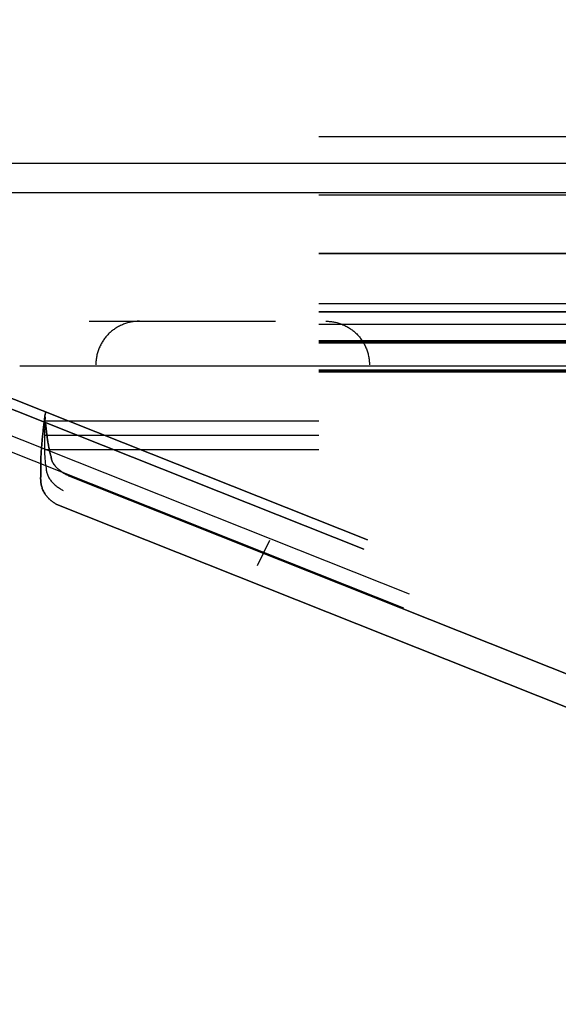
# Model space of a CAD drawing. Header units: millimetres. Extents: x -1030 to 192, y -442 to 180.
# Tile 148 of 256: x 27 to 52, y -379 to -333. Entities that reach past the tile are written whole.
import ezdxf

# ---------------------------------------------------------------- set-up
doc = ezdxf.new("R2010")
doc.units = ezdxf.units.MM
doc.header["$MEASUREMENT"] = 0
doc.layers.add('OVIDIO 120x60x72h', color=7, linetype='Continuous')

msp = doc.modelspace()

# ---------------------------------------------------------------- linework, layer by layer
at = {"layer": 'OVIDIO 120x60x72h', "extrusion": (0, 0.894427, -0.447214)}
for points in [[(-52.216, 511.059), (-51.972, 511.056), (-51.725, 511.048), (-51.477, 511.034), (-51.227, 511.014), (-50.976, 510.989), (-50.723, 510.957), (-50.469, 510.919), (-50.214, 510.875), (-49.959, 510.825), (-49.702, 510.768), (-49.446, 510.704), (-49.189, 510.634), (-48.933, 510.557), (-48.677, 510.474), (-48.421, 510.383), (-48.167, 510.286), (-47.914, 510.182), (-47.662, 510.072), (-47.412, 509.954), (-47.164, 509.83), (-46.918, 509.699), (-46.675, 509.561), (-46.434, 509.417), (-46.197, 509.266), (-45.962, 509.108), (-45.732, 508.944), (-45.505, 508.775), (-45.283, 508.599), (-45.064, 508.417), (-44.851, 508.229), (-44.642, 508.036), (-44.438, 507.837), (-44.239, 507.633), (-44.046, 507.424), (-43.858, 507.21), (-43.676, 506.992), (-43.5, 506.769), (-43.33, 506.543), (-43.166, 506.312), (-43.009, 506.078), (-42.858, 505.841), (-42.714, 505.6), (-42.576, 505.357), (-42.445, 505.111), (-42.32, 504.863), (-42.203, 504.613), (-42.092, 504.361), (-41.988, 504.108), (-41.891, 503.853), (-41.801, 503.598), (-41.717, 503.342), (-41.64, 503.085), (-41.57, 502.829), (-41.507, 502.572), (-41.45, 502.316), (-41.4, 502.06), (-41.355, 501.805), (-41.318, 501.551), (-41.286, 501.298), (-41.26, 501.047), (-41.241, 500.797), (-41.227, 500.549), (-41.219, 500.303), (-41.216, 500.059)], [(-41.216, 500.059), (-41.219, 500.303), (-41.227, 500.549), (-41.241, 500.797), (-41.26, 501.047), (-41.286, 501.298), (-41.318, 501.551), (-41.355, 501.805), (-41.4, 502.06), (-41.45, 502.316), (-41.507, 502.572), (-41.57, 502.829), (-41.64, 503.085), (-41.717, 503.342), (-41.801, 503.598), (-41.891, 503.853), (-41.988, 504.108), (-42.092, 504.361), (-42.203, 504.613), (-42.32, 504.863), (-42.445, 505.111), (-42.576, 505.357), (-42.714, 505.6), (-42.858, 505.841), (-43.009, 506.078), (-43.166, 506.312), (-43.33, 506.543), (-43.5, 506.769), (-43.676, 506.992), (-43.858, 507.21), (-44.046, 507.424), (-44.239, 507.633), (-44.438, 507.837), (-44.642, 508.036), (-44.851, 508.229), (-45.064, 508.417), (-45.283, 508.599), (-45.505, 508.775), (-45.732, 508.944), (-45.962, 509.108), (-46.197, 509.266), (-46.434, 509.417), (-46.675, 509.561), (-46.918, 509.699), (-47.164, 509.83), (-47.412, 509.954), (-47.662, 510.072), (-47.914, 510.182), (-48.167, 510.286), (-48.421, 510.383), (-48.677, 510.474), (-48.933, 510.557), (-49.189, 510.634), (-49.446, 510.704), (-49.702, 510.768), (-49.959, 510.825), (-50.214, 510.875), (-50.469, 510.919), (-50.723, 510.957), (-50.976, 510.989), (-51.227, 511.014), (-51.477, 511.034), (-51.725, 511.048), (-51.972, 511.056), (-52.216, 511.059)], [(-52.216, 511.059), (-51.951, 511.055), (-51.686, 511.046), (-51.42, 511.03), (-51.153, 511.007), (-50.886, 510.978), (-50.619, 510.942), (-50.352, 510.9), (-50.086, 510.85), (-49.82, 510.795), (-49.555, 510.732), (-49.291, 510.663), (-49.029, 510.587), (-48.769, 510.505), (-48.51, 510.416), (-48.254, 510.32), (-48, 510.219), (-47.749, 510.111), (-47.5, 509.997), (-47.255, 509.877), (-47.013, 509.751), (-46.775, 509.619), (-46.54, 509.481), (-46.31, 509.338), (-46.083, 509.19), (-45.861, 509.037), (-45.643, 508.879), (-45.43, 508.716), (-45.221, 508.548), (-45.018, 508.376), (-44.819, 508.2), (-44.626, 508.02), (-44.438, 507.837), (-44.254, 507.649), (-44.074, 507.455), (-43.898, 507.257), (-43.726, 507.053), (-43.559, 506.845), (-43.396, 506.632), (-43.238, 506.414), (-43.084, 506.192), (-42.936, 505.965), (-42.793, 505.734), (-42.656, 505.5), (-42.524, 505.261), (-42.398, 505.019), (-42.278, 504.774), (-42.164, 504.526), (-42.056, 504.274), (-41.954, 504.021), (-41.859, 503.764), (-41.77, 503.506), (-41.688, 503.245), (-41.612, 502.983), (-41.543, 502.72), (-41.48, 502.455), (-41.424, 502.189), (-41.375, 501.923), (-41.332, 501.656), (-41.297, 501.389), (-41.267, 501.122), (-41.245, 500.855), (-41.229, 500.589), (-41.219, 500.323), (-41.216, 500.059)], [(-41.216, 500.059), (-41.219, 500.303), (-41.227, 500.549), (-41.241, 500.797), (-41.26, 501.047), (-41.286, 501.298), (-41.318, 501.551), (-41.355, 501.805), (-41.4, 502.06), (-41.45, 502.316), (-41.507, 502.572), (-41.57, 502.829), (-41.64, 503.085), (-41.717, 503.342), (-41.801, 503.598), (-41.891, 503.853), (-41.988, 504.108), (-42.092, 504.361), (-42.203, 504.613), (-42.32, 504.863), (-42.445, 505.111), (-42.576, 505.357), (-42.714, 505.6), (-42.858, 505.841), (-43.009, 506.078), (-43.166, 506.312), (-43.33, 506.543), (-43.5, 506.769), (-43.676, 506.992), (-43.858, 507.21), (-44.046, 507.424), (-44.239, 507.633), (-44.438, 507.837), (-44.642, 508.036), (-44.851, 508.229), (-45.064, 508.417), (-45.283, 508.599), (-45.505, 508.775), (-45.732, 508.944), (-45.962, 509.108), (-46.197, 509.266), (-46.434, 509.417), (-46.675, 509.561), (-46.918, 509.699), (-47.164, 509.83), (-47.412, 509.954), (-47.662, 510.072), (-47.914, 510.182), (-48.167, 510.286), (-48.421, 510.383), (-48.677, 510.474), (-48.933, 510.557), (-49.189, 510.634), (-49.446, 510.704), (-49.702, 510.768), (-49.959, 510.825), (-50.214, 510.875), (-50.469, 510.919), (-50.723, 510.957), (-50.976, 510.989), (-51.227, 511.014), (-51.477, 511.034), (-51.725, 511.048), (-51.972, 511.056), (-52.216, 511.059)], [(-52.216, 511.059), (-51.972, 511.056), (-51.725, 511.048), (-51.477, 511.034), (-51.227, 511.014), (-50.976, 510.989), (-50.723, 510.957), (-50.469, 510.919), (-50.214, 510.875), (-49.959, 510.825), (-49.702, 510.768), (-49.446, 510.704), (-49.189, 510.634), (-48.933, 510.557), (-48.677, 510.474), (-48.421, 510.383), (-48.167, 510.286), (-47.914, 510.182), (-47.662, 510.072), (-47.412, 509.954), (-47.164, 509.83), (-46.918, 509.699), (-46.675, 509.561), (-46.434, 509.417), (-46.197, 509.266), (-45.962, 509.108), (-45.732, 508.944), (-45.505, 508.775), (-45.283, 508.599), (-45.064, 508.417), (-44.851, 508.229), (-44.642, 508.036), (-44.438, 507.837), (-44.239, 507.633), (-44.046, 507.424), (-43.858, 507.21), (-43.676, 506.992), (-43.5, 506.769), (-43.33, 506.543), (-43.166, 506.312), (-43.009, 506.078), (-42.858, 505.841), (-42.714, 505.6), (-42.576, 505.357), (-42.445, 505.111), (-42.32, 504.863), (-42.203, 504.613), (-42.092, 504.361), (-41.988, 504.108), (-41.891, 503.853), (-41.801, 503.598), (-41.717, 503.342), (-41.64, 503.085), (-41.57, 502.829), (-41.507, 502.572), (-41.45, 502.316), (-41.4, 502.06), (-41.355, 501.805), (-41.318, 501.551), (-41.286, 501.298), (-41.26, 501.047), (-41.241, 500.797), (-41.227, 500.549), (-41.219, 500.303), (-41.216, 500.059)]]:
    msp.add_lwpolyline(points, dxfattribs=at)
at = {"layer": 'OVIDIO 120x60x72h', "extrusion": (1, 0, 0)}
for points in [[(-337.419, 736.488), (-334.736, 735.147)], [(-338.214, 728.19), (-340.898, 729.531)], [(-340.898, 729.531), (-338.214, 728.19)], [(-338.214, 728.19), (-344.028, 716.562)], [(-344.028, 716.562), (-338.214, 728.19)], [(-345.37, 717.233), (-339.556, 728.861)], [(-340.898, 729.531), (-346.711, 717.904)], [(-346.711, 717.904), (-340.898, 729.531)], [(-341.121, 722.376), (-343.805, 723.718)], [(-344.028, 716.562), (-346.711, 717.904)], [(-346.711, 717.904), (-344.028, 716.562)], [(-344.028, 716.562), (-344.069, 716.483), (-344.111, 716.404), (-344.156, 716.326), (-344.203, 716.248), (-344.253, 716.17), (-344.304, 716.093), (-344.358, 716.017), (-344.413, 715.941), (-344.471, 715.866), (-344.532, 715.792), (-344.594, 715.719), (-344.658, 715.647), (-344.725, 715.576), (-344.794, 715.506), (-344.865, 715.438), (-344.938, 715.371), (-345.013, 715.305), (-345.09, 715.241), (-345.169, 715.179), (-345.249, 715.119), (-345.332, 715.06), (-345.416, 715.003), (-345.502, 714.949), (-345.59, 714.896), (-345.679, 714.845), (-345.77, 714.797), (-345.862, 714.751), (-345.956, 714.707), (-346.05, 714.666), (-346.146, 714.627), (-346.243, 714.59), (-346.341, 714.556), (-346.44, 714.525), (-346.539, 714.496), (-346.639, 714.47), (-346.74, 714.446), (-346.841, 714.425), (-346.942, 714.406), (-347.044, 714.391), (-347.145, 714.378), (-347.247, 714.367), (-347.349, 714.359), (-347.45, 714.354), (-347.552, 714.351), (-347.653, 714.351), (-347.753, 714.354), (-347.853, 714.359), (-347.952, 714.366), (-348.051, 714.376), (-348.148, 714.388), (-348.245, 714.402), (-348.341, 714.419), (-348.436, 714.438), (-348.53, 714.459), (-348.622, 714.482), (-348.714, 714.508), (-348.804, 714.535), (-348.893, 714.564), (-348.98, 714.594), (-349.066, 714.627), (-349.15, 714.661), (-349.233, 714.697), (-349.315, 714.734), (-349.395, 714.773)], [(-349.395, 714.773), (-349.315, 714.734), (-349.233, 714.697), (-349.15, 714.661), (-349.066, 714.627), (-348.98, 714.594), (-348.893, 714.564), (-348.804, 714.535), (-348.714, 714.508), (-348.622, 714.482), (-348.53, 714.459), (-348.436, 714.438), (-348.341, 714.419), (-348.245, 714.402), (-348.148, 714.388), (-348.051, 714.376), (-347.952, 714.366), (-347.853, 714.359), (-347.753, 714.354), (-347.653, 714.351), (-347.552, 714.351), (-347.45, 714.354), (-347.349, 714.359), (-347.247, 714.367), (-347.145, 714.378), (-347.044, 714.391), (-346.942, 714.406), (-346.841, 714.425), (-346.74, 714.446), (-346.639, 714.47), (-346.539, 714.496), (-346.44, 714.525), (-346.341, 714.556), (-346.243, 714.59), (-346.146, 714.627), (-346.05, 714.666), (-345.956, 714.707), (-345.862, 714.751), (-345.77, 714.797), (-345.679, 714.845), (-345.59, 714.896), (-345.502, 714.949), (-345.416, 715.003), (-345.332, 715.06), (-345.249, 715.119), (-345.169, 715.179), (-345.09, 715.241), (-345.013, 715.305), (-344.938, 715.371), (-344.865, 715.438), (-344.794, 715.506), (-344.725, 715.576), (-344.658, 715.647), (-344.594, 715.719), (-344.532, 715.792), (-344.471, 715.866), (-344.413, 715.941), (-344.358, 716.017), (-344.304, 716.093), (-344.253, 716.17), (-344.203, 716.248), (-344.156, 716.326), (-344.111, 716.404), (-344.069, 716.483), (-344.028, 716.562)], [(-348.5, 716.562), (-345.402, 715.013)], [(-347.366, 714.358), (-345.817, 717.457)], [(-348.053, 717.457), (-348.033, 717.447), (-348.013, 717.438), (-347.992, 717.429), (-347.971, 717.42), (-347.949, 717.412), (-347.928, 717.404), (-347.905, 717.397), (-347.883, 717.39), (-347.86, 717.384), (-347.837, 717.378), (-347.813, 717.373), (-347.79, 717.368), (-347.766, 717.364), (-347.741, 717.36), (-347.717, 717.357), (-347.692, 717.355), (-347.668, 717.353), (-347.643, 717.352), (-347.617, 717.351), (-347.592, 717.351), (-347.567, 717.352), (-347.542, 717.353), (-347.516, 717.355), (-347.491, 717.358), (-347.465, 717.361), (-347.44, 717.365), (-347.415, 717.369), (-347.389, 717.375), (-347.364, 717.381), (-347.339, 717.387), (-347.314, 717.394), (-347.29, 717.402), (-347.265, 717.411), (-347.241, 717.42), (-347.217, 717.43), (-347.193, 717.44), (-347.17, 717.451), (-347.147, 717.463), (-347.124, 717.475), (-347.102, 717.487), (-347.08, 717.5), (-347.058, 717.514), (-347.037, 717.528), (-347.017, 717.543), (-346.997, 717.558), (-346.977, 717.574), (-346.958, 717.59), (-346.939, 717.606), (-346.921, 717.623), (-346.903, 717.64), (-346.886, 717.657), (-346.869, 717.675), (-346.853, 717.693), (-346.837, 717.711), (-346.822, 717.73), (-346.808, 717.749), (-346.794, 717.767), (-346.78, 717.787), (-346.768, 717.806), (-346.755, 717.825), (-346.743, 717.845), (-346.732, 717.864), (-346.722, 717.884), (-346.711, 717.904)], [(-346.711, 717.904), (-346.722, 717.884), (-346.732, 717.864), (-346.743, 717.845), (-346.755, 717.825), (-346.768, 717.806), (-346.78, 717.787), (-346.794, 717.767), (-346.808, 717.749), (-346.822, 717.73), (-346.837, 717.711), (-346.853, 717.693), (-346.869, 717.675), (-346.886, 717.657), (-346.903, 717.64), (-346.921, 717.623), (-346.939, 717.606), (-346.958, 717.59), (-346.977, 717.574), (-346.997, 717.558), (-347.017, 717.543), (-347.037, 717.528), (-347.058, 717.514), (-347.08, 717.5), (-347.102, 717.487), (-347.124, 717.475), (-347.147, 717.463), (-347.17, 717.451), (-347.193, 717.44), (-347.217, 717.43), (-347.241, 717.42), (-347.265, 717.411), (-347.29, 717.402), (-347.314, 717.394), (-347.339, 717.387), (-347.364, 717.381), (-347.389, 717.375), (-347.415, 717.369), (-347.44, 717.365), (-347.465, 717.361), (-347.491, 717.358), (-347.516, 717.355), (-347.542, 717.353), (-347.567, 717.352), (-347.592, 717.351), (-347.617, 717.351), (-347.643, 717.352), (-347.668, 717.353), (-347.692, 717.355), (-347.717, 717.357), (-347.741, 717.36), (-347.766, 717.364), (-347.79, 717.368), (-347.813, 717.373), (-347.837, 717.378), (-347.86, 717.384), (-347.883, 717.39), (-347.905, 717.397), (-347.928, 717.404), (-347.949, 717.412), (-347.971, 717.42), (-347.992, 717.429), (-348.013, 717.438), (-348.033, 717.447), (-348.053, 717.457)], [(-349.395, 714.773), (-348.053, 717.457)], [(-348.142, 717.501), (-348.053, 717.457)], [(-348.053, 717.457), (-349.395, 714.773)], [(-348.053, 717.457), (-348.142, 717.501)], [(-351.72, 719.29), (-348.142, 717.501)], [(-352.391, 717.949), (-348.724, 716.115)], [(-349.484, 714.818), (-349.395, 714.773)], [(-349.395, 714.773), (-349.484, 714.818)], [(-349.484, 714.818), (-353.062, 716.607)], [(-351.228, 715.69), (-349.887, 718.373)], [(-353.062, 716.607), (-351.72, 719.29)], [(-351.72, 719.29), (-353.062, 716.607)], [(-353.062, 716.607), (-351.72, 719.29)], [(-351.72, 719.29), (-353.062, 716.607)]]:
    msp.add_lwpolyline(points, dxfattribs=at)
at = {"layer": 'OVIDIO 120x60x72h'}
for points in [[(41.216, -338.662), (55.426, -338.662)], [(89.788, -339.904), (-419.111, -339.904)], [(89.788, -341.245), (-419.111, -341.245)], [(41.216, -341.345), (55.426, -341.345)], [(76.216, -344.028), (41.216, -344.028)], [(41.216, -344.028), (76.216, -344.028)], [(76.216, -346.341), (41.216, -346.341)], [(41.216, -346.711), (76.216, -346.711)], [(76.216, -346.711), (41.216, -346.711)], [(76.216, -347.29), (41.216, -347.29)], [(41.216, -348.053), (76.216, -348.053)], [(76.216, -348.053), (41.216, -348.053)], [(41.216, -348.098), (76.216, -348.098)], [(41.216, -348.142), (76.216, -348.142)], [(90.716, -349.216), (27.467, -349.216)], [(41.216, -349.395), (76.216, -349.395)], [(76.216, -349.395), (41.216, -349.395)], [(41.216, -349.439), (76.216, -349.439)], [(76.216, -349.484), (41.216, -349.484)], [(28.649, -351.72), (41.216, -351.72)], [(41.216, -352.391), (28.649, -352.391)], [(41.216, -353.062), (28.649, -353.062)]]:
    msp.add_lwpolyline(points, dxfattribs=at)
at = {"layer": 'OVIDIO 120x60x72h', "extrusion": (-0.003049, -0.326394, 0.945229)}
for points in [[(31.906, -95.608), (31.907, -95.561), (31.908, -95.514), (31.91, -95.466), (31.913, -95.418), (31.917, -95.37), (31.922, -95.321), (31.929, -95.272), (31.936, -95.223), (31.945, -95.174), (31.955, -95.124), (31.966, -95.075), (31.978, -95.025), (31.991, -94.976), (32.006, -94.926), (32.022, -94.877), (32.039, -94.828), (32.058, -94.779), (32.077, -94.731), (32.098, -94.682), (32.12, -94.634), (32.144, -94.587), (32.168, -94.54), (32.194, -94.493), (32.221, -94.447), (32.249, -94.402), (32.278, -94.357), (32.309, -94.313), (32.341, -94.27), (32.373, -94.228), (32.407, -94.187), (32.442, -94.146), (32.477, -94.106), (32.514, -94.068), (32.552, -94.03), (32.59, -93.994), (32.63, -93.958), (32.67, -93.924), (32.711, -93.891), (32.752, -93.859), (32.794, -93.828), (32.837, -93.799), (32.881, -93.771), (32.925, -93.744), (32.969, -93.718), (33.014, -93.694), (33.059, -93.671), (33.105, -93.649), (33.151, -93.629), (33.197, -93.609), (33.243, -93.592), (33.289, -93.575), (33.336, -93.56), (33.382, -93.546), (33.429, -93.533), (33.475, -93.522), (33.522, -93.512), (33.568, -93.503), (33.614, -93.495), (33.66, -93.488), (33.706, -93.483), (33.751, -93.479), (33.796, -93.476), (33.841, -93.474), (33.885, -93.473)], [(33.885, -93.473), (33.841, -93.474), (33.796, -93.476), (33.751, -93.479), (33.706, -93.483), (33.66, -93.488), (33.614, -93.495), (33.568, -93.503), (33.522, -93.512), (33.475, -93.522), (33.429, -93.533), (33.382, -93.546), (33.336, -93.56), (33.289, -93.575), (33.243, -93.592), (33.197, -93.609), (33.151, -93.629), (33.105, -93.649), (33.059, -93.671), (33.014, -93.694), (32.969, -93.718), (32.925, -93.744), (32.881, -93.771), (32.837, -93.799), (32.794, -93.828), (32.752, -93.859), (32.711, -93.891), (32.67, -93.924), (32.63, -93.958), (32.59, -93.994), (32.552, -94.03), (32.514, -94.068), (32.477, -94.106), (32.442, -94.146), (32.407, -94.187), (32.373, -94.228), (32.341, -94.27), (32.309, -94.313), (32.278, -94.357), (32.249, -94.402), (32.221, -94.447), (32.194, -94.493), (32.168, -94.54), (32.144, -94.587), (32.12, -94.634), (32.098, -94.682), (32.077, -94.731), (32.058, -94.779), (32.039, -94.828), (32.022, -94.877), (32.006, -94.926), (31.991, -94.976), (31.978, -95.025), (31.966, -95.075), (31.955, -95.124), (31.945, -95.174), (31.936, -95.223), (31.929, -95.272), (31.922, -95.321), (31.917, -95.37), (31.913, -95.418), (31.91, -95.466), (31.908, -95.514), (31.907, -95.561), (31.906, -95.608)], [(33.891, -93.991), (33.846, -93.992), (33.801, -93.994), (33.756, -93.997), (33.711, -94.001), (33.665, -94.006), (33.619, -94.013), (33.573, -94.021), (33.527, -94.03), (33.481, -94.04), (33.434, -94.051), (33.388, -94.064), (33.341, -94.078), (33.295, -94.093), (33.248, -94.109), (33.202, -94.127), (33.156, -94.146), (33.11, -94.167), (33.064, -94.189), (33.019, -94.212), (32.974, -94.236), (32.93, -94.262), (32.886, -94.289), (32.842, -94.317), (32.8, -94.346), (32.757, -94.377), (32.716, -94.409), (32.675, -94.442), (32.635, -94.476), (32.595, -94.512), (32.557, -94.548), (32.519, -94.586), (32.483, -94.624), (32.447, -94.664), (32.412, -94.704), (32.378, -94.746), (32.346, -94.788), (32.314, -94.831), (32.284, -94.875), (32.254, -94.92), (32.226, -94.965), (32.199, -95.011), (32.173, -95.058), (32.149, -95.105), (32.125, -95.152), (32.103, -95.2), (32.082, -95.248), (32.063, -95.297), (32.044, -95.346), (32.027, -95.395), (32.011, -95.444), (31.997, -95.494), (31.983, -95.543), (31.971, -95.593), (31.96, -95.642), (31.95, -95.692), (31.941, -95.741), (31.934, -95.79), (31.927, -95.839), (31.922, -95.888), (31.918, -95.936), (31.915, -95.984), (31.913, -96.032), (31.912, -96.079), (31.912, -96.126)], [(31.912, -96.126), (31.912, -96.079), (31.913, -96.032), (31.915, -95.984), (31.918, -95.936), (31.922, -95.888), (31.927, -95.839), (31.934, -95.79), (31.941, -95.741), (31.95, -95.692), (31.96, -95.642), (31.971, -95.593), (31.983, -95.543), (31.997, -95.494), (32.011, -95.444), (32.027, -95.395), (32.044, -95.346), (32.063, -95.297), (32.082, -95.248), (32.103, -95.2), (32.125, -95.152), (32.149, -95.105), (32.173, -95.058), (32.199, -95.011), (32.226, -94.965), (32.254, -94.92), (32.284, -94.875), (32.314, -94.831), (32.346, -94.788), (32.378, -94.746), (32.412, -94.704), (32.447, -94.664), (32.483, -94.624), (32.519, -94.586), (32.557, -94.548), (32.595, -94.512), (32.635, -94.476), (32.675, -94.442), (32.716, -94.409), (32.757, -94.377), (32.8, -94.346), (32.842, -94.317), (32.886, -94.289), (32.93, -94.262), (32.974, -94.236), (33.019, -94.212), (33.064, -94.189), (33.11, -94.167), (33.156, -94.146), (33.202, -94.127), (33.248, -94.109), (33.295, -94.093), (33.341, -94.078), (33.388, -94.064), (33.434, -94.051), (33.481, -94.04), (33.527, -94.03), (33.573, -94.021), (33.619, -94.013), (33.665, -94.006), (33.711, -94.001), (33.756, -93.997), (33.801, -93.994), (33.846, -93.992), (33.891, -93.991)], [(42.455, -93.388), (42.499, -93.388), (42.544, -93.389), (42.589, -93.391), (42.635, -93.395), (42.681, -93.399), (42.727, -93.405), (42.773, -93.411), (42.819, -93.419), (42.866, -93.429), (42.913, -93.439), (42.959, -93.451), (43.006, -93.464), (43.053, -93.478), (43.1, -93.494), (43.146, -93.511), (43.193, -93.529), (43.239, -93.549), (43.285, -93.569), (43.331, -93.592), (43.376, -93.615), (43.421, -93.64), (43.465, -93.666), (43.509, -93.693), (43.553, -93.722), (43.596, -93.752), (43.638, -93.783), (43.679, -93.815), (43.72, -93.848), (43.76, -93.883), (43.799, -93.919), (43.838, -93.956), (43.875, -93.993), (43.912, -94.032), (43.947, -94.072), (43.982, -94.113), (44.015, -94.155), (44.048, -94.197), (44.079, -94.24), (44.109, -94.284), (44.138, -94.329), (44.166, -94.375), (44.193, -94.421), (44.219, -94.467), (44.243, -94.514), (44.266, -94.562), (44.288, -94.61), (44.308, -94.658), (44.328, -94.706), (44.346, -94.755), (44.363, -94.804), (44.378, -94.853), (44.393, -94.902), (44.406, -94.952), (44.418, -95.001), (44.429, -95.05), (44.439, -95.099), (44.447, -95.148), (44.455, -95.197), (44.461, -95.245), (44.466, -95.294), (44.47, -95.342), (44.473, -95.389), (44.475, -95.437), (44.476, -95.484)], [(44.476, -95.484), (44.475, -95.437), (44.473, -95.389), (44.47, -95.342), (44.466, -95.294), (44.461, -95.245), (44.455, -95.197), (44.447, -95.148), (44.439, -95.099), (44.429, -95.05), (44.418, -95.001), (44.406, -94.952), (44.393, -94.902), (44.378, -94.853), (44.363, -94.804), (44.346, -94.755), (44.328, -94.706), (44.308, -94.658), (44.288, -94.61), (44.266, -94.562), (44.243, -94.514), (44.219, -94.467), (44.193, -94.421), (44.166, -94.375), (44.138, -94.329), (44.109, -94.284), (44.079, -94.24), (44.048, -94.197), (44.015, -94.155), (43.982, -94.113), (43.947, -94.072), (43.912, -94.032), (43.875, -93.993), (43.838, -93.956), (43.799, -93.919), (43.76, -93.883), (43.72, -93.848), (43.679, -93.815), (43.638, -93.783), (43.596, -93.752), (43.553, -93.722), (43.509, -93.693), (43.465, -93.666), (43.421, -93.64), (43.376, -93.615), (43.331, -93.592), (43.285, -93.569), (43.239, -93.549), (43.193, -93.529), (43.146, -93.511), (43.1, -93.494), (43.053, -93.478), (43.006, -93.464), (42.959, -93.451), (42.913, -93.439), (42.866, -93.429), (42.819, -93.419), (42.773, -93.411), (42.727, -93.405), (42.681, -93.399), (42.635, -93.395), (42.589, -93.391), (42.544, -93.389), (42.499, -93.388), (42.455, -93.388)], [(44.481, -96.002), (44.48, -95.955), (44.478, -95.907), (44.475, -95.86), (44.471, -95.812), (44.466, -95.763), (44.46, -95.715), (44.452, -95.666), (44.444, -95.617), (44.434, -95.568), (44.423, -95.519), (44.411, -95.469), (44.398, -95.42), (44.384, -95.371), (44.368, -95.322), (44.351, -95.273), (44.333, -95.224), (44.313, -95.176), (44.293, -95.127), (44.271, -95.08), (44.248, -95.032), (44.224, -94.985), (44.198, -94.938), (44.171, -94.892), (44.144, -94.847), (44.114, -94.802), (44.084, -94.758), (44.053, -94.715), (44.021, -94.672), (43.987, -94.631), (43.952, -94.59), (43.917, -94.55), (43.88, -94.511), (43.843, -94.473), (43.805, -94.437), (43.765, -94.401), (43.725, -94.366), (43.685, -94.333), (43.643, -94.301), (43.601, -94.27), (43.558, -94.24), (43.514, -94.211), (43.47, -94.184), (43.426, -94.158), (43.381, -94.133), (43.336, -94.109), (43.29, -94.087), (43.244, -94.066), (43.198, -94.047), (43.151, -94.029), (43.105, -94.012), (43.058, -93.996), (43.011, -93.982), (42.964, -93.969), (42.918, -93.957), (42.871, -93.947), (42.824, -93.937), (42.778, -93.929), (42.732, -93.923), (42.686, -93.917), (42.64, -93.912), (42.594, -93.909), (42.549, -93.907), (42.505, -93.906), (42.46, -93.906)], [(42.46, -93.906), (42.505, -93.906), (42.549, -93.907), (42.594, -93.909), (42.64, -93.912), (42.686, -93.917), (42.732, -93.923), (42.778, -93.929), (42.824, -93.937), (42.871, -93.947), (42.918, -93.957), (42.964, -93.969), (43.011, -93.982), (43.058, -93.996), (43.105, -94.012), (43.151, -94.029), (43.198, -94.047), (43.244, -94.066), (43.29, -94.087), (43.336, -94.109), (43.381, -94.133), (43.426, -94.158), (43.47, -94.184), (43.514, -94.211), (43.558, -94.24), (43.601, -94.27), (43.643, -94.301), (43.685, -94.333), (43.725, -94.366), (43.765, -94.401), (43.805, -94.437), (43.843, -94.473), (43.88, -94.511), (43.917, -94.55), (43.952, -94.59), (43.987, -94.631), (44.021, -94.672), (44.053, -94.715), (44.084, -94.758), (44.114, -94.802), (44.144, -94.847), (44.171, -94.892), (44.198, -94.938), (44.224, -94.985), (44.248, -95.032), (44.271, -95.08), (44.293, -95.127), (44.313, -95.176), (44.333, -95.224), (44.351, -95.273), (44.368, -95.322), (44.384, -95.371), (44.398, -95.42), (44.411, -95.469), (44.423, -95.519), (44.434, -95.568), (44.444, -95.617), (44.452, -95.666), (44.46, -95.715), (44.466, -95.763), (44.471, -95.812), (44.475, -95.86), (44.478, -95.907), (44.48, -95.955), (44.481, -96.002)], [(46.51, -98.952), (46.466, -98.952), (46.421, -98.951), (46.376, -98.949), (46.331, -98.946), (46.285, -98.942), (46.239, -98.936), (46.193, -98.93), (46.146, -98.922), (46.1, -98.914), (46.053, -98.904), (46.006, -98.893), (45.959, -98.88), (45.913, -98.867), (45.866, -98.852), (45.819, -98.836), (45.773, -98.819), (45.727, -98.8), (45.681, -98.781), (45.635, -98.76), (45.59, -98.738), (45.545, -98.714), (45.5, -98.69), (45.456, -98.664), (45.413, -98.637), (45.37, -98.609), (45.328, -98.579), (45.286, -98.549), (45.245, -98.517), (45.205, -98.485), (45.166, -98.451), (45.128, -98.416), (45.09, -98.38), (45.054, -98.344), (45.018, -98.306), (44.984, -98.267), (44.95, -98.228), (44.918, -98.188), (44.887, -98.147), (44.856, -98.105), (44.827, -98.063), (44.8, -98.02), (44.773, -97.977), (44.747, -97.933), (44.723, -97.888), (44.7, -97.843), (44.678, -97.798), (44.658, -97.753), (44.638, -97.707), (44.62, -97.661), (44.603, -97.614), (44.588, -97.568), (44.573, -97.521), (44.56, -97.475), (44.548, -97.428), (44.537, -97.382), (44.528, -97.336), (44.519, -97.289), (44.512, -97.243), (44.506, -97.197), (44.5, -97.152), (44.496, -97.106), (44.493, -97.061), (44.492, -97.016), (44.491, -96.972)], [(44.491, -96.972), (44.492, -97.016), (44.493, -97.061), (44.496, -97.106), (44.5, -97.152), (44.506, -97.197), (44.512, -97.243), (44.519, -97.289), (44.528, -97.336), (44.537, -97.382), (44.548, -97.428), (44.56, -97.475), (44.573, -97.521), (44.588, -97.568), (44.603, -97.614), (44.62, -97.661), (44.638, -97.707), (44.658, -97.753), (44.678, -97.798), (44.7, -97.843), (44.723, -97.888), (44.747, -97.933), (44.773, -97.977), (44.8, -98.02), (44.827, -98.063), (44.856, -98.105), (44.887, -98.147), (44.918, -98.188), (44.95, -98.228), (44.984, -98.267), (45.018, -98.306), (45.054, -98.344), (45.09, -98.38), (45.128, -98.416), (45.166, -98.451), (45.205, -98.485), (45.245, -98.517), (45.286, -98.549), (45.328, -98.579), (45.37, -98.609), (45.413, -98.637), (45.456, -98.664), (45.5, -98.69), (45.545, -98.714), (45.59, -98.738), (45.635, -98.76), (45.681, -98.781), (45.727, -98.8), (45.773, -98.819), (45.819, -98.836), (45.866, -98.852), (45.913, -98.867), (45.959, -98.88), (46.006, -98.893), (46.053, -98.904), (46.1, -98.914), (46.146, -98.922), (46.193, -98.93), (46.239, -98.936), (46.285, -98.942), (46.331, -98.946), (46.376, -98.949), (46.421, -98.951), (46.466, -98.952), (46.51, -98.952)], [(46.51, -98.952), (46.46, -98.952), (46.41, -98.95), (46.36, -98.948), (46.31, -98.944), (46.26, -98.939), (46.21, -98.932), (46.16, -98.925), (46.11, -98.916), (46.061, -98.905), (46.012, -98.894), (45.963, -98.881), (45.915, -98.867), (45.867, -98.852), (45.82, -98.836), (45.773, -98.819), (45.727, -98.801), (45.681, -98.781), (45.636, -98.76), (45.592, -98.739), (45.548, -98.716), (45.505, -98.693), (45.463, -98.668), (45.422, -98.643), (45.382, -98.617), (45.342, -98.589), (45.303, -98.562), (45.266, -98.533), (45.229, -98.504), (45.193, -98.474), (45.158, -98.443), (45.124, -98.412), (45.09, -98.38), (45.058, -98.348), (45.026, -98.314), (44.995, -98.28), (44.964, -98.245), (44.934, -98.208), (44.905, -98.171), (44.876, -98.133), (44.848, -98.094), (44.821, -98.054), (44.795, -98.013), (44.77, -97.972), (44.745, -97.929), (44.722, -97.886), (44.699, -97.842), (44.678, -97.798), (44.658, -97.752), (44.638, -97.707), (44.62, -97.66), (44.603, -97.613), (44.587, -97.566), (44.572, -97.518), (44.559, -97.469), (44.546, -97.42), (44.535, -97.371), (44.525, -97.322), (44.516, -97.272), (44.509, -97.222), (44.503, -97.172), (44.498, -97.122), (44.494, -97.072), (44.492, -97.022), (44.491, -96.972)], [(44.491, -96.972), (44.492, -97.016), (44.493, -97.061), (44.496, -97.106), (44.5, -97.152), (44.506, -97.197), (44.512, -97.243), (44.519, -97.289), (44.528, -97.336), (44.537, -97.382), (44.548, -97.428), (44.56, -97.475), (44.573, -97.521), (44.588, -97.568), (44.603, -97.614), (44.62, -97.661), (44.638, -97.707), (44.658, -97.753), (44.678, -97.798), (44.7, -97.843), (44.723, -97.888), (44.747, -97.933), (44.773, -97.977), (44.8, -98.02), (44.827, -98.063), (44.856, -98.105), (44.887, -98.147), (44.918, -98.188), (44.95, -98.228), (44.984, -98.267), (45.018, -98.306), (45.054, -98.344), (45.09, -98.38), (45.128, -98.416), (45.166, -98.451), (45.205, -98.485), (45.245, -98.517), (45.286, -98.549), (45.328, -98.579), (45.37, -98.609), (45.413, -98.637), (45.456, -98.664), (45.5, -98.69), (45.545, -98.714), (45.59, -98.738), (45.635, -98.76), (45.681, -98.781), (45.727, -98.8), (45.773, -98.819), (45.819, -98.836), (45.866, -98.852), (45.913, -98.867), (45.959, -98.88), (46.006, -98.893), (46.053, -98.904), (46.1, -98.914), (46.146, -98.922), (46.193, -98.93), (46.239, -98.936), (46.285, -98.942), (46.331, -98.946), (46.376, -98.949), (46.421, -98.951), (46.466, -98.952), (46.51, -98.952)], [(46.51, -98.952), (46.466, -98.952), (46.421, -98.951), (46.376, -98.949), (46.331, -98.946), (46.285, -98.942), (46.239, -98.936), (46.193, -98.93), (46.146, -98.922), (46.1, -98.914), (46.053, -98.904), (46.006, -98.893), (45.959, -98.88), (45.913, -98.867), (45.866, -98.852), (45.819, -98.836), (45.773, -98.819), (45.727, -98.8), (45.681, -98.781), (45.635, -98.76), (45.59, -98.738), (45.545, -98.714), (45.5, -98.69), (45.456, -98.664), (45.413, -98.637), (45.37, -98.609), (45.328, -98.579), (45.286, -98.549), (45.245, -98.517), (45.205, -98.485), (45.166, -98.451), (45.128, -98.416), (45.09, -98.38), (45.054, -98.344), (45.018, -98.306), (44.984, -98.267), (44.95, -98.228), (44.918, -98.188), (44.887, -98.147), (44.856, -98.105), (44.827, -98.063), (44.8, -98.02), (44.773, -97.977), (44.747, -97.933), (44.723, -97.888), (44.7, -97.843), (44.678, -97.798), (44.658, -97.753), (44.638, -97.707), (44.62, -97.661), (44.603, -97.614), (44.588, -97.568), (44.573, -97.521), (44.56, -97.475), (44.548, -97.428), (44.537, -97.382), (44.528, -97.336), (44.519, -97.289), (44.512, -97.243), (44.506, -97.197), (44.5, -97.152), (44.496, -97.106), (44.493, -97.061), (44.492, -97.016), (44.491, -96.972)]]:
    msp.add_lwpolyline(points, dxfattribs=at)
at = {"layer": 'OVIDIO 120x60x72h', "extrusion": (-0.003235, -1.55701e-05, 0.999995)}
for points in [[(32.966, -347.147), (32.916, -347.147), (32.866, -347.149), (32.816, -347.152), (32.766, -347.157), (32.716, -347.162), (32.666, -347.169), (32.616, -347.178), (32.567, -347.187), (32.517, -347.198), (32.468, -347.21), (32.42, -347.223), (32.372, -347.237), (32.324, -347.253), (32.277, -347.269), (32.23, -347.287), (32.184, -347.306), (32.139, -347.326), (32.094, -347.347), (32.05, -347.369), (32.007, -347.392), (31.964, -347.416), (31.922, -347.441), (31.881, -347.467), (31.841, -347.493), (31.802, -347.521), (31.763, -347.549), (31.726, -347.578), (31.689, -347.608), (31.654, -347.638), (31.619, -347.669), (31.585, -347.7), (31.552, -347.732), (31.52, -347.765), (31.489, -347.799), (31.458, -347.834), (31.427, -347.869), (31.398, -347.906), (31.369, -347.944), (31.341, -347.982), (31.313, -348.021), (31.286, -348.061), (31.261, -348.102), (31.236, -348.144), (31.212, -348.187), (31.189, -348.23), (31.167, -348.274), (31.146, -348.319), (31.126, -348.365), (31.107, -348.411), (31.089, -348.457), (31.072, -348.504), (31.057, -348.552), (31.043, -348.6), (31.029, -348.649), (31.018, -348.698), (31.007, -348.747), (30.997, -348.796), (30.989, -348.846), (30.982, -348.896), (30.977, -348.946), (30.972, -348.996), (30.969, -349.046), (30.967, -349.097), (30.966, -349.147)], [(41.536, -347.146), (41.587, -347.147), (41.637, -347.149), (41.687, -347.152), (41.737, -347.156), (41.787, -347.162), (41.837, -347.169), (41.887, -347.177), (41.936, -347.187), (41.985, -347.197), (42.034, -347.209), (42.083, -347.222), (42.131, -347.237), (42.179, -347.252), (42.226, -347.269), (42.272, -347.287), (42.318, -347.306), (42.364, -347.326), (42.409, -347.347), (42.453, -347.369), (42.496, -347.392), (42.539, -347.416), (42.581, -347.441), (42.622, -347.466), (42.662, -347.493), (42.701, -347.52), (42.74, -347.549), (42.777, -347.578), (42.814, -347.607), (42.849, -347.638), (42.884, -347.669), (42.918, -347.7), (42.951, -347.732), (42.983, -347.765), (43.014, -347.799), (43.045, -347.833), (43.075, -347.869), (43.105, -347.906), (43.134, -347.943), (43.162, -347.982), (43.19, -348.021), (43.216, -348.061), (43.242, -348.102), (43.267, -348.144), (43.291, -348.187), (43.314, -348.23), (43.336, -348.274), (43.357, -348.319), (43.377, -348.364), (43.396, -348.41), (43.414, -348.457), (43.431, -348.504), (43.446, -348.552), (43.46, -348.6), (43.473, -348.648), (43.485, -348.697), (43.496, -348.747), (43.506, -348.796), (43.514, -348.846), (43.521, -348.896), (43.526, -348.946), (43.531, -348.996), (43.534, -349.046), (43.536, -349.096), (43.536, -349.146)]]:
    msp.add_lwpolyline(points, dxfattribs=at)
at = {"layer": 'OVIDIO 120x60x72h', "extrusion": (-5.03619e-08, 1, 1.557e-05)}
for points in [[(-30.644, 718.082), (-30.649, 716.495)], [(-30.649, 716.495), (-30.644, 718.082)], [(-28.646, 717.385), (-28.651, 715.798)], [(-28.651, 715.798), (-28.646, 717.385)]]:
    msp.add_lwpolyline(points, dxfattribs=at)
at = {"layer": 'OVIDIO 120x60x72h', "extrusion": (-2.56846e-05, 1, -8.30777e-08)}
for points in [[(-30.635, 718.076), (-39.205, 718.104)], [(-39.205, 718.104), (-30.635, 718.076)], [(-39.21, 716.517), (-30.64, 716.49)], [(-30.64, 716.49), (-39.21, 716.517)], [(-43.213, 715.579), (-74.213, 715.679)], [(-74.215, 714.97), (-43.215, 714.87)], [(-43.215, 714.87), (-74.215, 714.97)], [(-43.211, 716.288), (-74.211, 716.388)], [(-74.211, 716.388), (-43.211, 716.288)]]:
    msp.add_lwpolyline(points, dxfattribs=at)
at = {"layer": 'OVIDIO 120x60x72h', "extrusion": (-1.53093e-05, 0, 1)}
msp.add_lwpolyline([(39.227, -347.158), (30.657, -347.158)], dxfattribs=at)
at = {"layer": 'OVIDIO 120x60x72h', "extrusion": (1, 0, 1.53089e-05)}
msp.add_lwpolyline([(-347.158, 718.09), (-347.158, 716.503)], dxfattribs=at)
at = {"layer": 'OVIDIO 120x60x72h', "extrusion": (-5.03619e-08, 1, 1.55701e-05)}
for points in [[(-39.214, 718.11), (-39.219, 716.523)], [(-39.219, 716.523), (-39.214, 718.11)]]:
    msp.add_lwpolyline(points, dxfattribs=at)
at = {"layer": 'OVIDIO 120x60x72h', "extrusion": (-5.03618e-08, 1, 1.557e-05)}
for points in [[(-29.23, 717.875), (-29.236, 716.288)], [(-40.634, 716.325), (-40.629, 717.912)], [(-41.216, 717.426), (-41.221, 715.839)], [(-41.221, 715.839), (-41.216, 717.426)]]:
    msp.add_lwpolyline(points, dxfattribs=at)
at = {"layer": 'OVIDIO 120x60x72h', "extrusion": (0, 1, 0)}
for points in [[(-90.716, 717.144), (-27.467, 717.144)], [(-27.467, 717.144), (-90.716, 717.144)], [(-27.467, 717.814), (-90.716, 717.814)], [(-90.716, 717.814), (-27.467, 717.814)]]:
    msp.add_lwpolyline(points, dxfattribs=at)
at = {"layer": 'OVIDIO 120x60x72h', "extrusion": (0.999999, 0.001021, 0.000352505)}
for points in [[(-351.827, 716.458), (-349.187, 717.369)], [(-349.187, 717.369), (-351.827, 716.458)], [(-351.582, 715.749), (-349.187, 716.576)], [(-349.187, 715.783), (-351.337, 715.04)], [(-351.337, 715.04), (-349.187, 715.783)], [(-349.199, 717.406), (-350.606, 716.92)], [(-350.606, 716.92), (-349.199, 717.406)], [(-349.199, 716.612), (-350.361, 716.211)], [(-350.117, 715.502), (-349.199, 715.819)], [(-349.199, 715.819), (-350.117, 715.502)]]:
    msp.add_lwpolyline(points, dxfattribs=at)
at = {"layer": 'OVIDIO 120x60x72h', "extrusion": (0.999995, -0.000995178, 0.002882)}
for points in [[(-349.33, 715.637), (-349.82, 717.054)], [(-349.959, 715.419), (-350.449, 716.837)], [(-350.033, 715.394), (-350.523, 716.812)], [(-350.523, 716.812), (-350.033, 715.394)], [(-351.769, 716.381), (-351.279, 714.964)], [(-351.279, 714.964), (-351.769, 716.381)], [(-351.37, 714.932), (-351.859, 716.35)], [(-352.412, 716.159), (-351.922, 714.742)], [(-351.922, 714.742), (-352.412, 716.159)]]:
    msp.add_lwpolyline(points, dxfattribs=at)
at = {"layer": 'OVIDIO 120x60x72h', "extrusion": (0.114881, -0.045678, 0.992329)}
for points in [[(-315.863, -173.681), (-315.863, -66.825)], [(-315.863, -66.825), (-315.863, -173.681)], [(-316.32, -173.681), (-316.32, -66.825)], [(-316.32, -66.825), (-316.32, -173.681)], [(-317.464, -67.477), (-317.464, -176.393)], [(-318.151, -67.478), (-318.151, -176.393)]]:
    msp.add_lwpolyline(points, dxfattribs=at)
at = {"layer": 'OVIDIO 120x60x72h', "extrusion": (0.947935, -0.180645, -0.262271)}
for points in [[(-342.613, 715.115), (-341.731, 716.329)], [(-341.731, 716.329), (-342.613, 715.115)], [(-342.613, 715.115), (-342.492, 715.281)]]:
    msp.add_lwpolyline(points, dxfattribs=at)
at = {"layer": 'OVIDIO 120x60x72h', "extrusion": (0.925924, -0.315264, -0.208021)}
msp.add_lwpolyline([(-326.867, 729.969), (-325.584, 730.753)], dxfattribs=at)
at = {"layer": 'OVIDIO 120x60x72h', "extrusion": (-0.12261, -0.276089, 0.953279)}
for points in [[(170.978, -81.974), (170.978, -80.474)], [(170.978, -80.474), (170.978, -81.974)], [(174.881, -80.474), (174.881, -81.974)], [(178.784, -80.474), (178.784, -81.974)], [(178.784, -81.974), (178.784, -80.474)], [(178.134, -80.474), (178.134, -81.974)], [(177.483, -80.474), (177.483, -81.974)], [(177.483, -81.974), (177.483, -80.474)], [(182.233, -80.474), (182.233, -81.974)], [(188.48, -81.974), (188.48, -80.474)], [(188.48, -80.474), (188.48, -81.974)], [(187.732, -80.474), (187.732, -81.974)], [(186.983, -81.974), (186.983, -80.474)], [(186.983, -80.474), (186.983, -81.974)]]:
    msp.add_lwpolyline(points, dxfattribs=at)
at = {"layer": 'OVIDIO 120x60x72h', "extrusion": (-0.202866, 0.108989, 0.973122)}
for points in [[(297.998, 361.87), (297.998, 353.826)], [(297.998, 353.826), (297.998, 361.87)], [(298.711, 353.826), (298.711, 361.87)], [(299.424, 353.826), (299.424, 361.87)], [(299.424, 361.87), (299.424, 353.826)], [(299.795, 371.761), (299.795, 361.971)], [(299.795, 361.971), (299.795, 371.761)], [(300.508, 361.971), (300.508, 371.761)], [(301.221, 361.971), (301.221, 371.761)], [(301.221, 371.761), (301.221, 361.971)], [(297.998, 429.243), (297.998, 371.862)], [(297.998, 371.862), (297.998, 429.243)], [(298.711, 371.862), (298.711, 429.243)], [(299.424, 371.862), (299.424, 429.243)], [(299.424, 429.243), (299.424, 371.862)]]:
    msp.add_lwpolyline(points, dxfattribs=at)
at = {"layer": 'OVIDIO 120x60x72h', "extrusion": (-0.202852, 0.108979, 0.973126)}
for points in [[(299.835, 513.003), (299.835, 352.347)], [(299.835, 352.347), (299.835, 513.003)], [(300.13, 513.003), (300.13, 352.347)], [(300.426, 352.347), (300.426, 513.003)], [(300.426, 513.003), (300.426, 352.347)]]:
    msp.add_lwpolyline(points, dxfattribs=at)
at = {"layer": 'OVIDIO 120x60x72h', "extrusion": (-0.058701, 0.984053, 0.167909)}
for points in [[(-13.329, 774.673), (-15.268, 769.216)], [(-15.268, 769.216), (-13.329, 774.673)], [(-14.939, 769.099), (-13, 774.556)], [(-14.61, 768.983), (-12.672, 774.439)], [(-12.672, 774.439), (-14.61, 768.983)]]:
    msp.add_lwpolyline(points, dxfattribs=at)
at = {"layer": 'OVIDIO 120x60x72h', "extrusion": (-0.046296, 0.021464, 0.998697)}
for points in [[(310.702, 219.489), (310.702, 229.538)], [(312.188, 219.456), (312.188, 229.498)]]:
    msp.add_lwpolyline(points, dxfattribs=at)
at = {"layer": 'OVIDIO 120x60x72h', "extrusion": (-0.058152, 0.986824, 0.150988)}
for points in [[(-23.807, 768.14), (-21.702, 773.535)], [(-21.702, 773.535), (-23.807, 768.14)], [(-21.373, 773.407), (-23.479, 768.012)], [(-21.045, 773.279), (-23.151, 767.884)], [(-23.151, 767.884), (-21.045, 773.279)]]:
    msp.add_lwpolyline(points, dxfattribs=at)
at = {"layer": 'OVIDIO 120x60x72h'}
for points in [[(28.654, -351.308, 715.05), (28.646, -351.367, 715.03), (28.638, -351.427, 715.011), (28.63, -351.487, 714.994), (28.622, -351.548, 714.978), (28.614, -351.609, 714.962), (28.606, -351.67, 714.949), (28.599, -351.731, 714.936), (28.591, -351.793, 714.924), (28.583, -351.855, 714.914), (28.576, -351.917, 714.905), (28.568, -351.979, 714.897), (28.561, -352.041, 714.89), (28.553, -352.104, 714.885), (28.546, -352.167, 714.88), (28.539, -352.229, 714.877), (28.532, -352.292, 714.876), (28.526, -352.355, 714.875), (28.519, -352.418, 714.876), (28.513, -352.481, 714.878), (28.506, -352.544, 714.881), (28.5, -352.607, 714.885), (28.494, -352.669, 714.891), (28.489, -352.732, 714.898), (28.483, -352.795, 714.906), (28.478, -352.857, 714.915), (28.473, -352.919, 714.925), (28.468, -352.981, 714.937), (28.464, -353.043, 714.95), (28.459, -353.104, 714.964), (28.455, -353.166, 714.979), (28.452, -353.227, 714.995), (28.448, -353.287, 715.013), (28.445, -353.348, 715.032), (28.442, -353.408, 715.051), (28.44, -353.467, 715.072), (28.437, -353.526, 715.095), (28.435, -353.585, 715.118), (28.434, -353.643, 715.142), (28.433, -353.701, 715.168), (28.432, -353.759, 715.194), (28.431, -353.816, 715.222), (28.431, -353.872, 715.25), (28.431, -353.928, 715.28), (28.432, -353.983, 715.311), (28.432, -354.037, 715.342), (28.434, -354.092, 715.375), (28.435, -354.145, 715.409), (28.437, -354.198, 715.443)], [(28.437, -354.198, 715.443), (28.435, -354.145, 715.409), (28.434, -354.092, 715.375), (28.432, -354.037, 715.342), (28.432, -353.983, 715.311), (28.431, -353.928, 715.28), (28.431, -353.872, 715.25), (28.431, -353.816, 715.222), (28.432, -353.759, 715.194), (28.433, -353.701, 715.168), (28.434, -353.643, 715.142), (28.435, -353.585, 715.118), (28.437, -353.526, 715.095), (28.44, -353.467, 715.072), (28.442, -353.408, 715.051), (28.445, -353.348, 715.032), (28.448, -353.287, 715.013), (28.452, -353.227, 714.995), (28.455, -353.166, 714.979), (28.459, -353.104, 714.964), (28.464, -353.043, 714.95), (28.468, -352.981, 714.937), (28.473, -352.919, 714.925), (28.478, -352.857, 714.915), (28.483, -352.795, 714.906), (28.489, -352.732, 714.898), (28.494, -352.669, 714.891), (28.5, -352.607, 714.885), (28.506, -352.544, 714.881), (28.513, -352.481, 714.878), (28.519, -352.418, 714.876), (28.526, -352.355, 714.875), (28.532, -352.292, 714.876), (28.539, -352.229, 714.877), (28.546, -352.167, 714.88), (28.553, -352.104, 714.885), (28.561, -352.041, 714.89), (28.568, -351.979, 714.897), (28.576, -351.917, 714.905), (28.583, -351.855, 714.914), (28.591, -351.793, 714.924), (28.599, -351.731, 714.936), (28.606, -351.67, 714.949), (28.614, -351.609, 714.962), (28.622, -351.548, 714.978), (28.63, -351.487, 714.994), (28.638, -351.427, 715.011), (28.646, -351.367, 715.03), (28.654, -351.308, 715.05)], [(28.675, -353.796, 716.026), (28.667, -353.734, 715.988), (28.66, -353.671, 715.952), (28.653, -353.607, 715.918), (28.647, -353.542, 715.885), (28.642, -353.476, 715.855), (28.637, -353.409, 715.826), (28.633, -353.341, 715.799), (28.629, -353.273, 715.773), (28.626, -353.204, 715.75), (28.624, -353.134, 715.729), (28.621, -353.063, 715.709), (28.62, -352.992, 715.691), (28.619, -352.921, 715.676), (28.618, -352.849, 715.662), (28.617, -352.777, 715.65), (28.617, -352.705, 715.64), (28.618, -352.632, 715.632), (28.618, -352.559, 715.626), (28.619, -352.486, 715.622), (28.621, -352.413, 715.62), (28.622, -352.34, 715.62), (28.624, -352.267, 715.622), (28.626, -352.194, 715.626), (28.628, -352.121, 715.633), (28.631, -352.049, 715.641), (28.634, -351.976, 715.651), (28.636, -351.904, 715.663), (28.639, -351.833, 715.678), (28.642, -351.762, 715.694), (28.645, -351.691, 715.713), (28.648, -351.621, 715.733), (28.652, -351.552, 715.756)], [(28.915, -353.391, 716.614), (28.906, -353.362, 716.598), (28.898, -353.332, 716.582), (28.889, -353.302, 716.567), (28.881, -353.271, 716.552), (28.873, -353.241, 716.538), (28.865, -353.21, 716.524), (28.857, -353.178, 716.511), (28.85, -353.147, 716.498), (28.843, -353.115, 716.486), (28.835, -353.083, 716.474), (28.828, -353.051, 716.463), (28.822, -353.018, 716.453), (28.815, -352.986, 716.443), (28.808, -352.953, 716.433), (28.802, -352.92, 716.424), (28.796, -352.886, 716.416), (28.79, -352.853, 716.408), (28.784, -352.819, 716.401), (28.778, -352.786, 716.395), (28.772, -352.752, 716.389), (28.767, -352.718, 716.383), (28.761, -352.684, 716.378), (28.756, -352.649, 716.374), (28.751, -352.615, 716.371), (28.746, -352.581, 716.368), (28.741, -352.546, 716.365), (28.736, -352.512, 716.364), (28.731, -352.477, 716.362), (28.727, -352.443, 716.362), (28.722, -352.408, 716.362), (28.718, -352.374, 716.363), (28.713, -352.339, 716.364), (28.709, -352.305, 716.366), (28.705, -352.27, 716.368), (28.7, -352.236, 716.372), (28.696, -352.201, 716.375), (28.692, -352.167, 716.38), (28.688, -352.133, 716.385), (28.684, -352.099, 716.39), (28.68, -352.065, 716.397), (28.676, -352.031, 716.403), (28.672, -351.997, 716.411), (28.668, -351.963, 716.419), (28.664, -351.93, 716.428), (28.661, -351.896, 716.437), (28.657, -351.863, 716.447), (28.653, -351.83, 716.457), (28.649, -351.798, 716.468)], [(28.649, -351.798, 716.468), (28.653, -351.83, 716.457), (28.657, -351.863, 716.447), (28.661, -351.896, 716.437), (28.664, -351.93, 716.428), (28.668, -351.963, 716.419), (28.672, -351.997, 716.411), (28.676, -352.031, 716.403), (28.68, -352.065, 716.397), (28.684, -352.099, 716.39), (28.688, -352.133, 716.385), (28.692, -352.167, 716.38), (28.696, -352.201, 716.375), (28.7, -352.236, 716.372), (28.705, -352.27, 716.368), (28.709, -352.305, 716.366), (28.713, -352.339, 716.364), (28.718, -352.374, 716.363), (28.722, -352.408, 716.362), (28.727, -352.443, 716.362), (28.731, -352.477, 716.362), (28.736, -352.512, 716.364), (28.741, -352.546, 716.365), (28.746, -352.581, 716.368), (28.751, -352.615, 716.371), (28.756, -352.649, 716.374), (28.761, -352.684, 716.378), (28.767, -352.718, 716.383), (28.772, -352.752, 716.389), (28.778, -352.786, 716.395), (28.784, -352.819, 716.401), (28.79, -352.853, 716.408), (28.796, -352.886, 716.416), (28.802, -352.92, 716.424), (28.808, -352.953, 716.433), (28.815, -352.986, 716.443), (28.822, -353.018, 716.453), (28.828, -353.051, 716.463), (28.835, -353.083, 716.474), (28.843, -353.115, 716.486), (28.85, -353.147, 716.498), (28.857, -353.178, 716.511), (28.865, -353.21, 716.524), (28.873, -353.241, 716.538), (28.881, -353.271, 716.552), (28.889, -353.302, 716.567), (28.898, -353.332, 716.582), (28.906, -353.362, 716.598), (28.915, -353.391, 716.614)], [(28.915, -353.391, 716.614), (28.917, -353.413, 716.629), (28.92, -353.435, 716.644), (28.924, -353.457, 716.659), (28.928, -353.48, 716.674), (28.934, -353.502, 716.69), (28.941, -353.524, 716.706), (28.948, -353.547, 716.722), (28.957, -353.569, 716.738), (28.966, -353.592, 716.754), (28.977, -353.614, 716.77), (28.988, -353.637, 716.787), (29, -353.66, 716.804), (29.014, -353.682, 716.821), (29.028, -353.705, 716.838), (29.043, -353.727, 716.855), (29.06, -353.75, 716.872), (29.077, -353.772, 716.889), (29.095, -353.795, 716.905), (29.115, -353.817, 716.922), (29.135, -353.839, 716.939), (29.156, -353.861, 716.956), (29.179, -353.883, 716.972), (29.202, -353.905, 716.989), (29.226, -353.927, 717.005), (29.252, -353.949, 717.021), (29.278, -353.97, 717.037), (29.305, -353.992, 717.052), (29.334, -354.014, 717.067), (29.363, -354.035, 717.082), (29.393, -354.056, 717.096), (29.425, -354.077, 717.11), (29.457, -354.099, 717.123), (29.491, -354.12, 717.136), (29.525, -354.141, 717.148), (29.56, -354.161, 717.16), (29.597, -354.182, 717.171), (29.634, -354.203, 717.181), (29.673, -354.224, 717.19), (29.712, -354.245, 717.199), (29.753, -354.265, 717.206)], [(29.753, -354.265, 717.206), (29.712, -354.245, 717.199), (29.673, -354.224, 717.19), (29.634, -354.203, 717.181), (29.597, -354.182, 717.171), (29.56, -354.161, 717.16), (29.525, -354.141, 717.148), (29.491, -354.12, 717.136), (29.457, -354.099, 717.123), (29.425, -354.077, 717.11), (29.393, -354.056, 717.096), (29.363, -354.035, 717.082), (29.334, -354.014, 717.067), (29.305, -353.992, 717.052), (29.278, -353.97, 717.037), (29.252, -353.949, 717.021), (29.226, -353.927, 717.005), (29.202, -353.905, 716.989), (29.179, -353.883, 716.972), (29.156, -353.861, 716.956), (29.135, -353.839, 716.939), (29.115, -353.817, 716.922), (29.095, -353.795, 716.905), (29.077, -353.772, 716.889), (29.06, -353.75, 716.872), (29.043, -353.727, 716.855), (29.028, -353.705, 716.838), (29.014, -353.682, 716.821), (29, -353.66, 716.804), (28.988, -353.637, 716.787), (28.977, -353.614, 716.77), (28.966, -353.592, 716.754), (28.957, -353.569, 716.738), (28.948, -353.547, 716.722), (28.941, -353.524, 716.706), (28.934, -353.502, 716.69), (28.928, -353.48, 716.674), (28.924, -353.457, 716.659), (28.92, -353.435, 716.644), (28.917, -353.413, 716.629), (28.915, -353.391, 716.614)], [(28.676, -353.795, 716.028), (28.675, -353.818, 716.045), (28.675, -353.841, 716.062), (28.676, -353.864, 716.079), (28.677, -353.887, 716.096), (28.678, -353.91, 716.113), (28.68, -353.932, 716.13), (28.682, -353.955, 716.147), (28.685, -353.977, 716.165), (28.688, -353.999, 716.182), (28.692, -354.02, 716.2), (28.696, -354.042, 716.217), (28.701, -354.064, 716.235), (28.712, -354.106, 716.271), (28.725, -354.147, 716.306), (28.739, -354.188, 716.342), (28.755, -354.228, 716.377), (28.773, -354.268, 716.412), (28.792, -354.306, 716.447), (28.813, -354.344, 716.482), (28.836, -354.381, 716.516), (28.86, -354.417, 716.55), (28.886, -354.453, 716.583), (28.913, -354.487, 716.615), (28.941, -354.521, 716.647), (28.971, -354.554, 716.678), (29.003, -354.586, 716.708), (29.035, -354.617, 716.737), (29.069, -354.648, 716.766), (29.104, -354.678, 716.793), (29.14, -354.708, 716.819), (29.177, -354.736, 716.844), (29.215, -354.764, 716.867), (29.254, -354.791, 716.889), (29.294, -354.818, 716.91), (29.335, -354.844, 716.93), (29.377, -354.87, 716.948), (29.419, -354.895, 716.965), (29.441, -354.907, 716.972), (29.462, -354.919, 716.979)], [(28.437, -354.198, 715.443), (28.433, -354.247, 715.48), (28.431, -354.296, 715.517), (28.429, -354.344, 715.554), (28.429, -354.391, 715.592), (28.431, -354.438, 715.63), (28.434, -354.484, 715.669), (28.438, -354.529, 715.708), (28.444, -354.574, 715.748), (28.451, -354.619, 715.788), (28.46, -354.663, 715.828), (28.469, -354.706, 715.869), (28.481, -354.748, 715.91), (28.493, -354.79, 715.95), (28.507, -354.831, 715.991), (28.522, -354.871, 716.031), (28.538, -354.91, 716.071), (28.556, -354.948, 716.11), (28.575, -354.984, 716.149), (28.595, -355.02, 716.186), (28.616, -355.055, 716.224), (28.637, -355.089, 716.26), (28.66, -355.122, 716.296), (28.684, -355.153, 716.33), (28.708, -355.184, 716.364), (28.734, -355.214, 716.396), (28.76, -355.243, 716.428), (28.786, -355.271, 716.458), (28.813, -355.299, 716.488), (28.841, -355.325, 716.516), (28.869, -355.351, 716.543), (28.898, -355.376, 716.57), (28.927, -355.4, 716.595), (28.957, -355.424, 716.618), (28.987, -355.447, 716.641), (29.017, -355.469, 716.663), (29.047, -355.491, 716.683), (29.078, -355.512, 716.702), (29.109, -355.532, 716.72), (29.141, -355.553, 716.737), (29.172, -355.572, 716.753)], [(29.172, -355.572, 716.753), (29.141, -355.553, 716.737), (29.109, -355.532, 716.72), (29.078, -355.512, 716.702), (29.047, -355.491, 716.683), (29.017, -355.469, 716.663), (28.987, -355.447, 716.641), (28.957, -355.424, 716.618), (28.927, -355.4, 716.595), (28.898, -355.376, 716.57), (28.869, -355.351, 716.543), (28.841, -355.325, 716.516), (28.813, -355.299, 716.488), (28.786, -355.271, 716.458), (28.76, -355.243, 716.428), (28.734, -355.214, 716.396), (28.708, -355.184, 716.364), (28.684, -355.153, 716.33), (28.66, -355.122, 716.296), (28.637, -355.089, 716.26), (28.616, -355.055, 716.224), (28.595, -355.02, 716.186), (28.575, -354.984, 716.149), (28.556, -354.948, 716.11), (28.538, -354.91, 716.071), (28.522, -354.871, 716.031), (28.507, -354.831, 715.991), (28.493, -354.79, 715.95), (28.481, -354.748, 715.91), (28.469, -354.706, 715.869), (28.46, -354.663, 715.828), (28.451, -354.619, 715.788), (28.444, -354.574, 715.748), (28.438, -354.529, 715.708), (28.434, -354.484, 715.669), (28.431, -354.438, 715.63), (28.429, -354.391, 715.592), (28.429, -354.344, 715.554), (28.431, -354.296, 715.517), (28.433, -354.247, 715.48), (28.437, -354.198, 715.443)], [(29.753, -354.265, 717.206), (129.099, -393.766, 703.887), (129.79, -394.041, 703.794)], [(129.79, -394.041, 703.794), (129.099, -393.766, 703.887), (29.753, -354.265, 717.206)], [(129.21, -395.348, 703.341), (128.518, -395.073, 703.434), (29.172, -355.572, 716.753)], [(29.172, -355.572, 716.753), (128.518, -395.073, 703.434), (129.21, -395.348, 703.341)]]:
    msp.add_polyline3d(points, dxfattribs=at)

doc.saveas('drawing.dxf')
